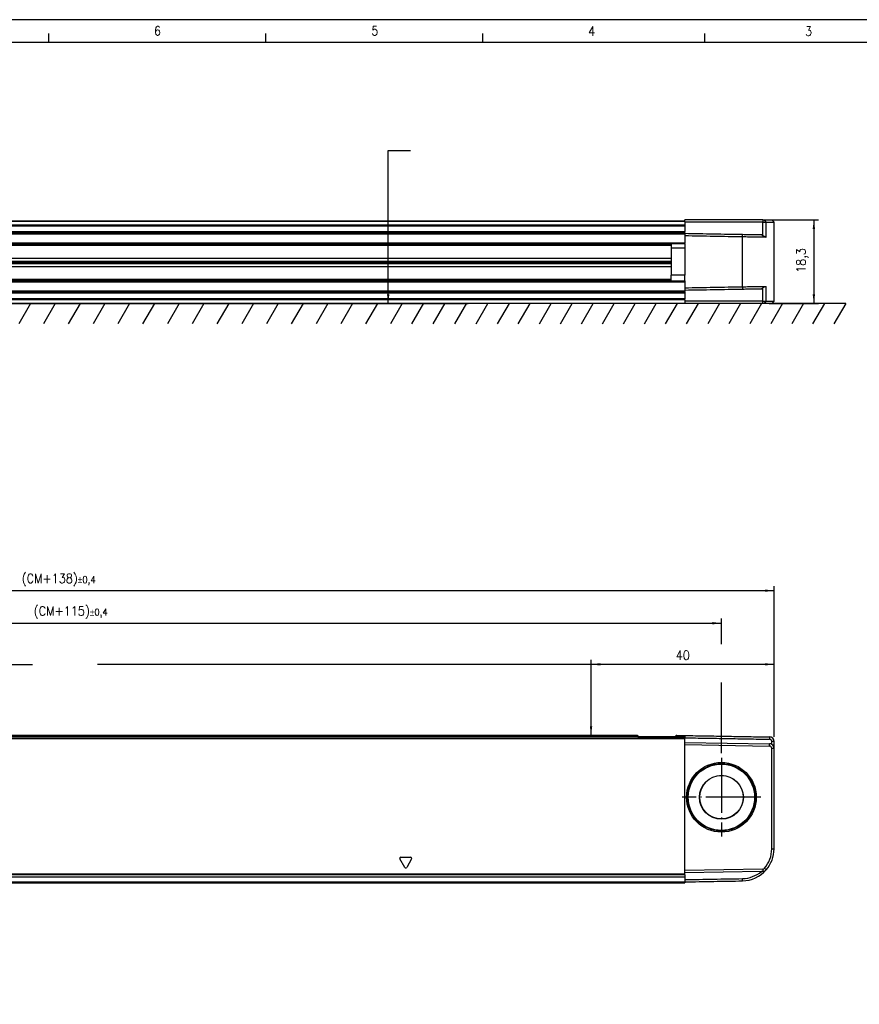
# Model space of a CAD drawing. Header units: millimetres. Extents: x -500 to 527, y -131 to 328.
# Tile 11 of 21: x -203 to -19, y 113 to 328. Entities that reach past the tile are written whole.
import ezdxf

# ---------------------------------------------------------------- set-up
doc = ezdxf.new("R2010")
doc.units = ezdxf.units.MM
doc.linetypes.add('DOT_CENTER', pattern=[14, 12, -1, 0, -1])
doc.layers.add('1', color=7, linetype='Continuous')
doc.styles.add('CONVERTER_12', font='txt.shx', dxfattribs={"width": 0.9})
doc.dimstyles.new('ME10_DIM_19', dxfattribs={"dimtxt": 2, "dimasz": 2, "dimexe": 1, "dimexo": 1, "dimgap": 1, "dimtad": 1, "dimdsep": 46, "dimtxsty": 'CONVERTER_12', "dimsah": 1, "dimcen": 0.09, "dimclrd": 2, "dimclre": 2, "dimclrt": 2, "dimadec": 0, "dimazin": 0, "dimtfac": 1, "dimtdec": 4, "dimtix": 1, "dimtmove": 0, "dimatfit": 3, "dimfxl": 1, "dimtolj": 1, "dimtzin": 0, "dimarcsym": 0})
doc.dimstyles.new('ME10_DIM_30', dxfattribs={"dimtxt": 2, "dimasz": 2, "dimexe": 1, "dimexo": 1, "dimgap": 1, "dimtad": 1, "dimdsep": 46, "dimtxsty": 'CONVERTER_12', "dimsah": 1, "dimcen": 0.09, "dimclrd": 2, "dimclre": 2, "dimclrt": 2, "dimadec": 0, "dimazin": 0, "dimtfac": 1, "dimtdec": 4, "dimtix": 1, "dimtmove": 0, "dimatfit": 3, "dimfxl": 1, "dimtolj": 1, "dimtzin": 0, "dimarcsym": 0})
doc.dimstyles.new('ME10_DIM_32', dxfattribs={"dimtxt": 2, "dimasz": 2, "dimexe": 1, "dimexo": 1, "dimgap": 1, "dimtad": 1, "dimdsep": 46, "dimtxsty": 'CONVERTER_12', "dimsah": 1, "dimcen": 0.09, "dimclrd": 2, "dimclre": 2, "dimclrt": 2, "dimadec": 0, "dimazin": 0, "dimtol": 1, "dimtp": 0.4, "dimtm": 0.4, "dimtfac": 0.75, "dimtdec": 0, "dimtix": 1, "dimtmove": 0, "dimatfit": 3, "dimfxl": 1, "dimtolj": 1, "dimtzin": 0, "dimarcsym": 0})
doc.dimstyles.new('ME10_DIM_33', dxfattribs={"dimtxt": 2, "dimasz": 2, "dimexe": 1, "dimexo": 1, "dimgap": 1, "dimtad": 1, "dimdsep": 46, "dimtxsty": 'CONVERTER_12', "dimsah": 1, "dimcen": 0.09, "dimclrd": 2, "dimclre": 2, "dimclrt": 2, "dimadec": 0, "dimazin": 0, "dimtol": 1, "dimtp": 0.4, "dimtm": 0.4, "dimtfac": 0.75, "dimtdec": 0, "dimtix": 1, "dimtmove": 0, "dimatfit": 3, "dimfxl": 1, "dimtolj": 1, "dimtzin": 0, "dimarcsym": 0})
doc.dimstyles.new('ME10_DIM_36', dxfattribs={"dimtxt": 2, "dimasz": 2, "dimexe": 1, "dimexo": 1, "dimgap": 1, "dimtad": 1, "dimdsep": 46, "dimtxsty": 'CONVERTER_12', "dimsah": 1, "dimcen": 0.09, "dimclrd": 2, "dimclre": 2, "dimclrt": 2, "dimadec": 0, "dimazin": 0, "dimtfac": 1, "dimtdec": 4, "dimtix": 1, "dimtmove": 0, "dimatfit": 3, "dimfxl": 1, "dimtolj": 1, "dimtzin": 0, "dimarcsym": 0})
doc.dimstyles.new('ME10_DIM_37', dxfattribs={"dimtxt": 2, "dimasz": 2, "dimexe": 1, "dimexo": 1, "dimgap": 1, "dimtad": 1, "dimdsep": 46, "dimtxsty": 'CONVERTER_12', "dimsah": 1, "dimcen": 0.09, "dimclrd": 2, "dimclre": 2, "dimclrt": 2, "dimadec": 0, "dimazin": 0, "dimtfac": 1, "dimtdec": 4, "dimtix": 1, "dimtmove": 0, "dimatfit": 3, "dimfxl": 1, "dimtolj": 1, "dimtzin": 0, "dimarcsym": 0})
doc.dimstyles.new('ME10_DIM_38', dxfattribs={"dimtxt": 2, "dimasz": 2, "dimexe": 1, "dimexo": 1, "dimgap": 1, "dimtad": 1, "dimdsep": 46, "dimtxsty": 'CONVERTER_12', "dimsah": 1, "dimcen": 0.09, "dimclrd": 2, "dimclre": 2, "dimclrt": 2, "dimadec": 0, "dimazin": 0, "dimtfac": 1, "dimtdec": 4, "dimtix": 1, "dimtmove": 0, "dimatfit": 3, "dimfxl": 1, "dimtolj": 1, "dimtzin": 0, "dimarcsym": 0})
doc.dimstyles.new('ME10_DIM_39', dxfattribs={"dimtxt": 2, "dimasz": 2, "dimexe": 1, "dimexo": 1, "dimgap": 1, "dimtad": 1, "dimdsep": 46, "dimtxsty": 'CONVERTER_12', "dimsah": 1, "dimcen": 0.09, "dimclrd": 2, "dimclre": 2, "dimclrt": 2, "dimadec": 0, "dimazin": 0, "dimtfac": 1, "dimtdec": 4, "dimtix": 1, "dimtmove": 0, "dimatfit": 3, "dimfxl": 1, "dimtolj": 1, "dimtzin": 0, "dimarcsym": 0})
doc.dimstyles.new('ME10_DIM_40', dxfattribs={"dimtxt": 2, "dimasz": 2, "dimexe": 1, "dimexo": 1, "dimgap": 1, "dimtad": 1, "dimdsep": 46, "dimtxsty": 'CONVERTER_12', "dimsah": 1, "dimcen": 0.09, "dimclrd": 2, "dimclre": 2, "dimclrt": 2, "dimadec": 0, "dimazin": 0, "dimtfac": 1, "dimtdec": 4, "dimtix": 1, "dimtmove": 0, "dimatfit": 3, "dimfxl": 1, "dimtolj": 1, "dimtzin": 0, "dimarcsym": 0})
doc.dimstyles.new('ME10_DIM_41', dxfattribs={"dimtxt": 2, "dimasz": 2, "dimexe": 1, "dimexo": 1, "dimgap": 1, "dimtad": 1, "dimdsep": 46, "dimtxsty": 'CONVERTER_12', "dimsah": 1, "dimcen": 0.09, "dimclrd": 2, "dimclre": 2, "dimclrt": 2, "dimadec": 0, "dimazin": 0, "dimtfac": 1, "dimtdec": 4, "dimtix": 1, "dimtmove": 0, "dimatfit": 3, "dimfxl": 1, "dimtolj": 1, "dimtzin": 0, "dimarcsym": 0})
doc.dimstyles.new('ME10_DIM_42', dxfattribs={"dimtxt": 2, "dimasz": 2, "dimexe": 1, "dimexo": 1, "dimgap": 1, "dimtad": 1, "dimdsep": 46, "dimtxsty": 'CONVERTER_12', "dimsah": 1, "dimcen": 0.09, "dimclrd": 2, "dimclre": 2, "dimclrt": 2, "dimadec": 0, "dimazin": 0, "dimtfac": 1, "dimtdec": 4, "dimtix": 1, "dimtmove": 0, "dimatfit": 3, "dimfxl": 1, "dimtolj": 1, "dimtzin": 0, "dimarcsym": 0})
doc.dimstyles.new('ME10_DIM_43', dxfattribs={"dimtxt": 2, "dimasz": 2, "dimexe": 1, "dimexo": 1, "dimgap": 1, "dimtad": 1, "dimdsep": 46, "dimtxsty": 'CONVERTER_12', "dimsah": 1, "dimcen": 0.09, "dimclrd": 2, "dimclre": 2, "dimclrt": 2, "dimadec": 0, "dimazin": 0, "dimtfac": 1, "dimtdec": 4, "dimtix": 1, "dimtmove": 0, "dimatfit": 3, "dimfxl": 1, "dimtolj": 1, "dimtzin": 0, "dimarcsym": 0})
doc.dimstyles.new('ME10_DIM_44', dxfattribs={"dimtxt": 2, "dimasz": 2, "dimexe": 1, "dimexo": 1, "dimgap": 1, "dimtad": 1, "dimdsep": 46, "dimtxsty": 'CONVERTER_12', "dimsah": 1, "dimcen": 0.09, "dimclrd": 2, "dimclre": 2, "dimclrt": 2, "dimadec": 0, "dimazin": 0, "dimtfac": 1, "dimtdec": 4, "dimtix": 1, "dimtmove": 0, "dimatfit": 3, "dimfxl": 1, "dimtolj": 1, "dimtzin": 0, "dimarcsym": 0})
doc.dimstyles.new('ME10_DIM_45', dxfattribs={"dimtxt": 2, "dimasz": 2, "dimexe": 1, "dimexo": 1, "dimgap": 1, "dimtad": 1, "dimdsep": 46, "dimtxsty": 'CONVERTER_12', "dimsah": 1, "dimcen": 0.09, "dimclrd": 2, "dimclre": 2, "dimclrt": 2, "dimadec": 0, "dimazin": 0, "dimtfac": 1, "dimtdec": 4, "dimtix": 1, "dimtmove": 0, "dimatfit": 3, "dimfxl": 1, "dimtolj": 1, "dimtzin": 0, "dimarcsym": 0})
doc.dimstyles.new('ME10_DIM_46', dxfattribs={"dimtxt": 2, "dimasz": 2, "dimexe": 1, "dimexo": 1, "dimgap": 1, "dimtad": 1, "dimdsep": 46, "dimtxsty": 'CONVERTER_12', "dimsah": 1, "dimcen": 0.09, "dimclrd": 2, "dimclre": 2, "dimclrt": 2, "dimadec": 0, "dimazin": 0, "dimtfac": 1, "dimtdec": 4, "dimtix": 1, "dimtmove": 0, "dimatfit": 3, "dimfxl": 1, "dimtolj": 1, "dimtzin": 0, "dimarcsym": 0})
doc.dimstyles.new('ME10_DIM_47', dxfattribs={"dimtxt": 2, "dimasz": 2, "dimexe": 1, "dimexo": 1, "dimgap": 1, "dimtad": 1, "dimdsep": 46, "dimtxsty": 'CONVERTER_12', "dimsah": 1, "dimcen": 0.09, "dimclrd": 2, "dimclre": 2, "dimclrt": 2, "dimadec": 0, "dimazin": 0, "dimtfac": 1, "dimtdec": 4, "dimtix": 1, "dimtmove": 0, "dimatfit": 3, "dimfxl": 1, "dimtolj": 1, "dimtzin": 0, "dimarcsym": 0})
doc.dimstyles.new('ME10_DIM_48', dxfattribs={"dimtxt": 2, "dimasz": 2, "dimexe": 1, "dimexo": 1, "dimgap": 1, "dimtad": 1, "dimdsep": 46, "dimtxsty": 'CONVERTER_12', "dimsah": 1, "dimcen": 0.09, "dimclrd": 2, "dimclre": 2, "dimclrt": 2, "dimadec": 0, "dimazin": 0, "dimtfac": 1, "dimtdec": 4, "dimtix": 1, "dimtmove": 0, "dimatfit": 3, "dimfxl": 1, "dimtolj": 1, "dimtzin": 0, "dimarcsym": 0})
doc.dimstyles.new('ME10_DIM_49', dxfattribs={"dimtxt": 2, "dimasz": 2, "dimexe": 1, "dimexo": 1, "dimgap": 1, "dimtad": 1, "dimdsep": 46, "dimtxsty": 'CONVERTER_12', "dimsah": 1, "dimcen": 0.09, "dimclrd": 2, "dimclre": 2, "dimclrt": 2, "dimadec": 0, "dimazin": 0, "dimtfac": 1, "dimtdec": 4, "dimtix": 1, "dimtmove": 0, "dimatfit": 3, "dimfxl": 1, "dimtolj": 1, "dimtzin": 0, "dimarcsym": 0})
doc.dimstyles.get("Standard").update_dxf_attribs({"dimtxt": 0.18, "dimasz": 0.18, "dimexe": 0.18, "dimexo": 0.0625, "dimgap": 0.09, "dimtad": 0, "dimtih": 1, "dimtoh": 1, "dimdec": 4, "dimzin": 0, "dimdsep": 46, "dimtxsty": 'Standard', "dimcen": 0.09, "dimadec": 0, "dimazin": 0, "dimtfac": 1, "dimtdec": 4, "dimtofl": 0, "dimtmove": 0, "dimatfit": 3, "dimfxl": 1, "dimtolj": 1, "dimtzin": 0, "dimarcsym": 0})
pattern_1 = [(45, (0, 0), (-0.0070710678, 0.0070710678), [])]

# ---------------------------------------------------------------- blocks, each defined once
blk = doc.blocks.new('REGLA_S-70__6', base_point=(-345.7, 265.75))
at = {"color": 7, "linetype": 'Continuous'}
for p, q in [((-40.15, 284.05), (-57.2, 284.05)), ((-57.2, 283.75), (-57.2, 284.05)), ((-40.15, 284.05), (-39.78, 284.05)), ((-39.78, 284.05), (-38.2, 284.05)), ((-38.2, 284.05), (-37.7, 283.55)), ((-57.2, 283.75), (-236.2, 283.75)), ((-57.2, 283.65), (-57.2, 283.75)), ((-57.2, 283.65), (-57.2, 283.55)), ((-40.14, 283.55), (-57.2, 283.55)), ((-57.2, 283.55), (-57.2, 282.93)), ((-57.2, 282.93), (-57.2, 282.75)), ((-57.2, 282.75), (-57.2, 281.49)), ((-40.14, 283.55), (-39.4, 283.55)), ((-39.4, 283.55), (-37.7, 283.55)), ((-37.7, 266.25), (-37.7, 283.55)), ((-236.2, 281.21), (-57.2, 281.21)), ((-57.2, 281.21), (-57.2, 281.49)), ((-57.2, 281.21), (-57.2, 281.1)), ((-57.2, 281.1), (-57.2, 281.01)), ((-57.2, 281.01), (-57.2, 280.6)), ((-57.2, 280.6), (-57.2, 278.98)), ((-40.46, 280.81), (-40.14, 280.59)), ((-57.2, 278.78), (-236.2, 278.78)), ((-60.2, 278.78), (-60.2, 277.83)), ((-57.2, 277.85), (-60.2, 277.83)), ((-60.2, 277.83), (-60.2, 271.97)), ((-57.2, 278.78), (-57.2, 278.98)), ((-57.2, 278.78), (-57.2, 277.85)), ((-236.2, 275.7), (-60.2, 275.7)), ((-236.2, 275.04), (-60.2, 275.04)), ((-60.2, 274.75), (-236.2, 274.75)), ((-60.2, 274.46), (-236.2, 274.46)), ((-60.2, 273.8), (-236.2, 273.8)), ((-60.2, 270.72), (-60.2, 271.97)), ((-57.2, 271.95), (-60.2, 271.97)), ((-57.2, 270.72), (-57.2, 271.95)), ((-236.2, 270.72), (-57.2, 270.72)), ((-57.2, 270.72), (-57.2, 270.52)), ((-57.2, 270.52), (-57.2, 269.2)), ((-57.2, 269.2), (-57.2, 268.7)), ((-40.46, 268.99), (-40.14, 269.21)), ((-57.2, 268.29), (-236.2, 268.29)), ((-57.2, 268.7), (-57.2, 268.49)), ((-57.2, 268.29), (-57.2, 268.49)), ((-57.2, 268.29), (-57.2, 268.01)), ((-57.2, 268.01), (-57.2, 266.75)), ((-57.2, 265.75), (-236.2, 265.75)), ((-57.2, 266.57), (-57.2, 266.75)), ((-57.2, 266.57), (-57.2, 266.25)), ((-40.14, 266.25), (-57.2, 266.25)), ((-57.2, 266.25), (-57.2, 265.85)), ((-57.2, 265.85), (-57.2, 265.8)), ((-57.2, 265.8), (-57.2, 265.75)), ((-57.2, 265.8), (-57.15, 265.8)), ((-57.15, 265.8), (-57.15, 265.75)), ((-40.15, 265.75), (-57.15, 265.75)), ((-39.78, 265.75), (-40.15, 265.75)), ((-40.14, 266.25), (-39.4, 266.25)), ((-38.2, 265.75), (-39.78, 265.75)), ((-39.4, 266.25), (-37.7, 266.25)), ((-38.2, 265.75), (-37.7, 266.25))]:
    blk.add_line(p, q, dxfattribs=at)
at = {"color": 3, "linetype": 'Continuous'}
for p, q in [((-40.15, 284.05), (-40.14, 283.55)), ((-39.4, 283.55), (-39.78, 284.05)), ((-57.2, 283.65), (-236.2, 283.65)), ((-236.2, 282.93), (-57.2, 282.93)), ((-236.2, 282.75), (-57.2, 282.75)), ((-40.14, 280.59), (-40.14, 283.55)), ((-39.4, 280.29), (-39.4, 283.55)), ((-236.2, 281.49), (-57.2, 281.49)), ((-236.2, 281.01), (-57.2, 281.01)), ((-44.58, 280.38), (-44.58, 280.88)), ((-44.58, 269.42), (-44.58, 280.38)), ((-57.2, 278.98), (-236.2, 278.98)), ((-236.2, 278.64), (-60.2, 278.64)), ((-60.2, 278.44), (-236.2, 278.44)), ((-57.2, 277.85), (-57.2, 271.95)), ((-236.2, 271.06), (-60.2, 271.06)), ((-60.2, 270.86), (-236.2, 270.86)), ((-236.2, 270.52), (-57.2, 270.52)), ((-44.58, 269.42), (-44.58, 268.92)), ((-40.14, 266.25), (-40.14, 269.21)), ((-39.4, 266.25), (-39.4, 269.51)), ((-57.2, 268.49), (-236.2, 268.49)), ((-57.2, 268.01), (-236.2, 268.01)), ((-57.2, 266.75), (-236.2, 266.75)), ((-57.2, 266.57), (-236.2, 266.57)), ((-236.2, 265.85), (-57.2, 265.85)), ((-40.15, 265.75), (-40.14, 266.25)), ((-39.78, 265.75), (-39.4, 266.25))]:
    blk.add_line(p, q, dxfattribs=at)
at = {"color": 7, "linetype": 'Continuous'}
for points, knots in [([(-57.2, 281.1), (-56.15, 281.08), (-54.05, 281.05), (-50.89, 280.99), (-47.74, 280.93), (-45.63, 280.9), (-44.58, 280.88)], [0, 0, 0, 0, 3.15166, 6.30332, 9.463578, 12.623077, 12.623077, 12.623077, 12.623077]), ([(-57.2, 280.6), (-56.15, 280.58), (-54.05, 280.55), (-50.89, 280.49), (-47.74, 280.43), (-45.63, 280.4), (-44.58, 280.38)], [0, 0, 0, 0, 3.15166, 6.30332, 9.463704, 12.624084, 12.624084, 12.624084, 12.624084]), ([(-44.58, 280.88), (-44.13, 280.87), (-43.25, 280.86), (-42.11, 280.84), (-41.19, 280.82), (-40.7, 280.81), (-40.46, 280.81)], [0, 0, 0, 0, 1.348748, 2.635871, 3.411692, 4.119118, 4.119118, 4.119118, 4.119118]), ([(-44.58, 280.38), (-44.09, 280.37), (-43.15, 280.36), (-41.8, 280.33), (-40.58, 280.31), (-39.83, 280.3), (-39.48, 280.29)], [0, 0, 0, 0, 1.45285, 2.839722, 4.057135, 5.101104, 5.101104, 5.101104, 5.101104]), ([(-39.48, 280.29), (-39.51, 280.3), (-39.61, 280.32), (-39.77, 280.38), (-39.95, 280.47), (-40.08, 280.55), (-40.14, 280.59)], [0, 0, 0, 0, 0.1150381, 0.2920382, 0.5022486, 0.7344718, 0.7344718, 0.7344718, 0.7344718]), ([(-39.48, 280.29), (-39.47, 280.29), (-39.44, 280.29), (-39.42, 280.29), (-39.4, 280.29)], [0, 0, 0, 0, 0.03722372, 0.0741211, 0.0741211, 0.0741211, 0.0741211]), ([(-57.2, 269.2), (-56.15, 269.22), (-54.05, 269.25), (-50.89, 269.31), (-47.74, 269.37), (-45.63, 269.4), (-44.58, 269.42)], [0, 0, 0, 0, 3.15166, 6.30332, 9.463704, 12.624084, 12.624084, 12.624084, 12.624084]), ([(-44.58, 269.42), (-44.09, 269.43), (-43.15, 269.44), (-41.8, 269.47), (-40.59, 269.49), (-39.85, 269.5), (-39.51, 269.5)], [0, 0, 0, 0, 1.45285, 2.839722, 4.039972, 5.072502, 5.072502, 5.072502, 5.072502]), ([(-44.58, 268.92), (-44.13, 268.93), (-43.25, 268.94), (-42.11, 268.96), (-41.19, 268.98), (-40.7, 268.99), (-40.46, 268.99)], [0, 0, 0, 0, 1.348748, 2.635871, 3.411692, 4.119118, 4.119118, 4.119118, 4.119118]), ([(-40.14, 269.21), (-40.08, 269.25), (-39.95, 269.33), (-39.79, 269.41), (-39.64, 269.47), (-39.55, 269.49), (-39.51, 269.5)], [0, 0, 0, 0, 0.2322232, 0.4424336, 0.558807, 0.704446, 0.704446, 0.704446, 0.704446]), ([(-39.51, 269.5), (-39.5, 269.5), (-39.48, 269.5), (-39.45, 269.51), (-39.43, 269.51), (-39.41, 269.51), (-39.4, 269.51)], [0, 0, 0, 0, 0.0284586, 0.0568573, 0.0809155, 0.103273, 0.103273, 0.103273, 0.103273]), ([(-57.2, 268.7), (-56.15, 268.72), (-54.05, 268.75), (-50.89, 268.81), (-47.74, 268.87), (-45.63, 268.9), (-44.58, 268.92)], [0, 0, 0, 0, 3.151661, 6.30332, 9.463578, 12.623077, 12.623077, 12.623077, 12.623077])]:
    blk.add_open_spline(points, degree=3, knots=knots, dxfattribs=at)
blk = doc.blocks.new('REGLA_S2-170-T__8', base_point=(-345.7, 265.75))
blk.add_blockref('REGLA_S-70__6', (-345.7, 265.75))
blk = doc.blocks.new('*D60')
at = {"layer": '1', "color": 2, "linetype": 'Continuous'}
for p, q in [((-39.15, 284.05), (-28, 284.05)), ((-29, 284.05), (-29, 265.75)), ((-38.78, 265.75), (-28, 265.75))]:
    blk.add_line(p, q, dxfattribs=at)
at = {"layer": '1', "color": 2}
for points in [[(-28.74, 282.05), (-29.26, 282.05), (-29, 284.05)], [(-29.26, 267.75), (-28.74, 267.75), (-29, 265.75)]]:
    blk.add_solid(points, dxfattribs=at)
at = {"layer": '1', "color": 2, "insert": (-30.2, 272.45), "char_height": 2, "attachment_point": 7, "rotation": 90, "line_spacing_factor": 0.60024, "style": 'CONVERTER_12'}
blk.add_mtext('18,3', dxfattribs=at)
blk = doc.blocks.new('REGLA_S-70__16', base_point=(-345.7, 139.15))
at = {"color": 7, "linetype": 'Continuous'}
for p, q in [((-326.2, 170.85), (-57.2, 170.85)), ((-67.66, 171.35), (-315.74, 171.35)), ((-67.37, 171.15), (-67.37, 170.86)), ((-67.37, 171.15), (-66.3, 171.15)), ((-66.3, 171.15), (-60.3, 171.15)), ((-60.3, 171.15), (-59.23, 171.15)), ((-59.23, 171.15), (-59.23, 170.86)), ((-58.94, 171.35), (-58.2, 171.35)), ((-58.2, 171.35), (-57.2, 171.35)), ((-57.2, 171.35), (-57.2, 171.15)), ((-57.2, 171.15), (-57.2, 170.85)), ((-57.2, 170.85), (-57.2, 170.66)), ((-57.2, 169.85), (-57.2, 170.66)), ((-40.28, 171.05), (-38.68, 171.03)), ((-37.7, 168.53), (-37.7, 170.03)), ((-57.2, 169.85), (-38.68, 169.53)), ((-57.2, 169.35), (-57.2, 169.85)), ((-57.2, 141.85), (-57.2, 169.35)), ((-57.2, 169.35), (-38.69, 169.03)), ((-38.2, 146.57), (-38.2, 168.53)), ((-37.7, 146.57), (-37.7, 168.53)), ((-40.15, 142.15), (-57.2, 141.85)), ((-326.2, 140.43), (-57.2, 140.43)), ((-57.2, 141.35), (-57.2, 141.85)), ((-40.46, 141.64), (-57.2, 141.35)), ((-57.2, 141.05), (-57.2, 141.35)), ((-57.2, 140.88), (-57.2, 141.05)), ((-57.2, 140.88), (-57.2, 140.46)), ((-57.2, 140.46), (-57.2, 140.43)), ((-57.2, 140.43), (-57.2, 139.85)), ((-40.14, 141.65), (-40.46, 141.64)), ((-326.2, 139.15), (-57.2, 139.15)), ((-57.2, 139.85), (-57.2, 139.35)), ((-57.2, 139.35), (-57.2, 139.15))]:
    blk.add_line(p, q, dxfattribs=at)
at = {"color": 3, "linetype": 'Continuous'}
for p, q in [((-326.2, 170.66), (-57.2, 170.66)), ((-67.37, 171.15), (-316.03, 171.15)), ((-66.3, 170.86), (-66.3, 171.15)), ((-60.3, 170.86), (-60.3, 171.15)), ((-59.23, 171.15), (-57.2, 171.15)), ((-38.68, 171.03), (-38.69, 170.83)), ((-38.69, 170.83), (-38.69, 170.53)), ((-37.7, 170.03), (-38.2, 170.03)), ((-38.69, 169.03), (-38.68, 169.53)), ((-37.7, 168.53), (-38.2, 168.53)), ((-38.2, 146.57), (-37.7, 146.57)), ((-118.42, 142.53), (-119.48, 144.37)), ((-119.27, 144.75), (-117.13, 144.75)), ((-116.92, 144.37), (-117.98, 142.53)), ((-40.15, 142.15), (-40.14, 141.65)), ((-39.4, 141.99), (-39.78, 142.32)), ((-57.2, 141.05), (-326.2, 141.05)), ((-57.2, 140.88), (-326.2, 140.88)), ((-326.2, 140.46), (-57.2, 140.46)), ((-44.58, 139.57), (-44.58, 140.07)), ((-326.2, 139.35), (-57.2, 139.35))]:
    blk.add_line(p, q, dxfattribs=at)
at = {"color": 7, "linetype": 'Continuous'}
for radius in [7.61, 7.35, 7.25, 4.8, 4.75]:
    blk.add_circle((-49.2, 157.85), radius, dxfattribs=at)
for centre, radius, start, end in [((-38.7, 170.03), 0.5, 359.9944, 88.5026), ((-38.7, 170.03), 1, 359.9948, 89.0052), ((-38.7, 168.53), 0.5, 360, 89), ((-38.7, 168.53), 1, 59.995, 89), ((-38.7, 168.53), 1, 0, 59.995), ((-44.7, 146.57), 6.5, 319.1858, 360), ((-44.7, 146.57), 7, 319.1858, 360), ((-40.16, 142.65), 0.5, 271, 319.1858), ((-44.7, 146.57), 7, 271, 319.1858), ((-44.7, 146.57), 6.5, 271.0675, 310.7109), ((-40.16, 142.65), 1, 271, 319.1858)]:
    blk.add_arc(centre, radius, start, end, dxfattribs=at)
at = {"color": 3, "linetype": 'Continuous'}
for centre, start, end in [((-119.27, 144.5), 90, 210), ((-117.13, 144.5), 330, 90), ((-118.2, 142.65), 210, 330)]:
    blk.add_arc(centre, 0.25, start, end, dxfattribs=at)
at = {"color": 7, "linetype": 'Continuous'}
for points, knots in [([(-67.37, 171.15), (-67.38, 171.18), (-67.4, 171.25), (-67.48, 171.3), (-67.57, 171.34), (-67.63, 171.35), (-67.66, 171.35)], [0, 0, 0, 0, 0.0950945, 0.2040772, 0.2937684, 0.3846964, 0.3846964, 0.3846964, 0.3846964]), ([(-58.94, 171.35), (-58.97, 171.35), (-59.03, 171.34), (-59.12, 171.3), (-59.2, 171.25), (-59.22, 171.18), (-59.23, 171.15)], [0, 0, 0, 0, 0.0909075, 0.1805795, 0.289584, 0.3846956, 0.3846956, 0.3846956, 0.3846956]), ([(-57.2, 171.35), (-55.66, 171.32), (-52.57, 171.27), (-48.21, 171.19), (-44.12, 171.12), (-41.56, 171.08), (-40.28, 171.05)], [0, 0, 0, 0, 4.625706, 9.251412, 13.085721, 16.920029, 16.920029, 16.920029, 16.920029]), ([(-57.2, 170.85), (-55.66, 170.82), (-52.57, 170.77), (-47.95, 170.69), (-43.32, 170.61), (-40.23, 170.55), (-38.69, 170.53)], [0, 0, 0, 0, 4.625706, 9.251412, 13.88531, 18.516016, 18.516016, 18.516016, 18.516016]), ([(-38.2, 169.39), (-38.2, 169.5), (-38.2, 169.71), (-38.2, 169.92), (-38.2, 170.03)], [0, 0, 0, 0, 0.3170095, 0.6340198, 0.6340198, 0.6340198, 0.6340198]), ([(-57.2, 139.85), (-56.15, 139.87), (-54.05, 139.91), (-50.89, 139.96), (-47.74, 140.02), (-45.63, 140.05), (-44.58, 140.07)], [0, 0, 0, 0, 3.15166, 6.30332, 9.463578, 12.623078, 12.623078, 12.623078, 12.623078]), ([(-57.2, 139.35), (-56.15, 139.37), (-54.05, 139.41), (-50.89, 139.46), (-47.74, 139.52), (-45.63, 139.55), (-44.58, 139.57)], [0, 0, 0, 0, 3.15166, 6.30332, 9.463705, 12.62409, 12.62409, 12.62409, 12.62409])]:
    blk.add_open_spline(points, degree=3, knots=knots, dxfattribs=at)
at = {"layer": '1', "color": 2, "linetype": 'DOT_CENTER'}
for p, q in [((-49.2, 166.46), (-49.2, 149.24)), ((-40.59, 157.85), (-57.81, 157.85))]:
    blk.add_line(p, q, dxfattribs=at)
blk = doc.blocks.new('REGLA_S2-170-T__17', base_point=(-345.7, 117.05))
blk.add_blockref('REGLA_S-70__16', (-345.7, 139.15))
blk = doc.blocks.new('*D69')
at = {"layer": '1', "color": 2, "linetype": 'Continuous'}
for p, q in [((-77.7, 172.35), (-77.7, 187.9)), ((-37.7, 171.03), (-37.7, 187.9)), ((-37.7, 186.9), (-77.7, 186.9))]:
    blk.add_line(p, q, dxfattribs=at)
at = {"layer": '1', "color": 2}
for points in [[(-75.7, 187.16), (-75.7, 186.64), (-77.7, 186.9)], [(-39.7, 186.64), (-39.7, 187.16), (-37.7, 186.9)]]:
    blk.add_solid(points, dxfattribs=at)
at = {"layer": '1', "color": 2, "insert": (-59.2, 187.9), "char_height": 2, "attachment_point": 7, "rotation": 0.0001, "line_spacing_factor": 0.60024, "style": 'CONVERTER_12'}
blk.add_mtext('40', dxfattribs=at)
blk = doc.blocks.new('*D71')
at = {"layer": '1', "color": 2, "linetype": 'Continuous'}
for p, q in [((-334.2, 167.46), (-334.2, 196.89)), ((-334.2, 195.89), (-49.2, 195.89)), ((-49.2, 191.34), (-49.2, 196.89)), ((-49.2, 167.46), (-49.2, 182.94))]:
    blk.add_line(p, q, dxfattribs=at)
at = {"layer": '1', "color": 2}
for points in [[(-332.2, 196.15), (-332.2, 195.62), (-334.2, 195.89)], [(-51.2, 195.62), (-51.2, 196.15), (-49.2, 195.89)]]:
    blk.add_solid(points, dxfattribs=at)
at = {"layer": '1', "color": 2, "insert": (-199.51, 196.89), "char_height": 2, "attachment_point": 7, "rotation": 0.0001, "line_spacing_factor": 0.60024, "style": 'CONVERTER_12'}
blk.add_mtext('\\C2;(CM+115)\\C2;\\H1.5;{\\Fgdt;`}0,4', dxfattribs=at)
blk = doc.blocks.new('*D72')
at = {"layer": '1', "color": 2, "linetype": 'Continuous'}
for p, q in [((-345.7, 171.03), (-345.7, 204)), ((-345.7, 203), (-37.7, 203)), ((-37.7, 171.03), (-37.7, 204))]:
    blk.add_line(p, q, dxfattribs=at)
at = {"layer": '1', "color": 2}
for points in [[(-343.7, 203.26), (-343.7, 202.74), (-345.7, 203)], [(-39.7, 202.74), (-39.7, 203.26), (-37.7, 203)]]:
    blk.add_solid(points, dxfattribs=at)
at = {"layer": '1', "color": 2, "insert": (-202.15, 204), "char_height": 2, "attachment_point": 7, "rotation": 0.0001, "line_spacing_factor": 0.60024, "style": 'CONVERTER_12'}
blk.add_mtext('\\C2;(CM+138)\\C2;\\H1.5;{\\Fgdt;`}0,4', dxfattribs=at)
blk = doc.blocks.new('*D75')
at = {"layer": '1', "color": 2, "linetype": 'Continuous'}
for p, q in [((-244.2, 51.9), (-244.2, 38.41)), ((-194.2, 51.9), (-194.2, 38.41)), ((-244.2, 39.41), (-194.2, 39.41))]:
    blk.add_line(p, q, dxfattribs=at)
at = {"layer": '1', "color": 2}
for points in [[(-242.2, 39.67), (-242.2, 39.14), (-244.2, 39.41)], [(-196.2, 39.14), (-196.2, 39.67), (-194.2, 39.41)]]:
    blk.add_solid(points, dxfattribs=at)
at = {"layer": '1', "color": 2, "insert": (-220.7, 40.41), "char_height": 2, "attachment_point": 7, "rotation": 0.0001, "line_spacing_factor": 0.60024, "style": 'CONVERTER_12'}
blk.add_mtext('50', dxfattribs=at)
blk = doc.blocks.new('*D76')
at = {"layer": '1', "color": 2, "linetype": 'Continuous'}
for p, q in [((-324.2, 20.2), (-324.2, 11.13)), ((-304.2, 20.2), (-304.2, 11.13)), ((-324.2, 12.13), (-304.2, 12.13))]:
    blk.add_line(p, q, dxfattribs=at)
at = {"layer": '1', "color": 2}
for points in [[(-322.2, 12.39), (-322.2, 11.87), (-324.2, 12.13)], [(-306.2, 11.87), (-306.2, 12.39), (-304.2, 12.13)]]:
    blk.add_solid(points, dxfattribs=at)
at = {"layer": '1', "color": 2, "insert": (-315.7, 13.13), "char_height": 2, "attachment_point": 7, "rotation": 0.0001, "line_spacing_factor": 0.60024, "style": 'CONVERTER_12'}
blk.add_mtext('20', dxfattribs=at)
blk = doc.blocks.new('*D77')
at = {"layer": '1', "color": 2, "linetype": 'Continuous'}
for p, q in [((-304.2, 20.2), (-304.2, 11.13)), ((-284.2, 20.2), (-284.2, 11.13)), ((-304.2, 12.13), (-284.2, 12.13))]:
    blk.add_line(p, q, dxfattribs=at)
at = {"layer": '1', "color": 2}
for points in [[(-302.2, 12.39), (-302.2, 11.87), (-304.2, 12.13)], [(-286.2, 11.87), (-286.2, 12.39), (-284.2, 12.13)]]:
    blk.add_solid(points, dxfattribs=at)
at = {"layer": '1', "color": 2, "insert": (-295.7, 13.13), "char_height": 2, "attachment_point": 7, "rotation": 0.0001, "line_spacing_factor": 0.60024, "style": 'CONVERTER_12'}
blk.add_mtext('20', dxfattribs=at)
blk = doc.blocks.new('*D78')
at = {"layer": '1', "color": 2, "linetype": 'Continuous'}
for p, q in [((-284.2, 20.2), (-284.2, 11.13)), ((-264.2, 20.2), (-264.2, 11.13)), ((-284.2, 12.13), (-264.2, 12.13))]:
    blk.add_line(p, q, dxfattribs=at)
at = {"layer": '1', "color": 2}
for points in [[(-282.2, 12.39), (-282.2, 11.87), (-284.2, 12.13)], [(-266.2, 11.87), (-266.2, 12.39), (-264.2, 12.13)]]:
    blk.add_solid(points, dxfattribs=at)
at = {"layer": '1', "color": 2, "insert": (-275.7, 13.13), "char_height": 2, "attachment_point": 7, "rotation": 0.0001, "line_spacing_factor": 0.60024, "style": 'CONVERTER_12'}
blk.add_mtext('20', dxfattribs=at)
blk = doc.blocks.new('*D79')
at = {"layer": '1', "color": 2, "linetype": 'Continuous'}
for p, q in [((-264.2, 20.2), (-264.2, 11.13)), ((-244.2, 20.2), (-244.2, 11.13)), ((-264.2, 12.13), (-244.2, 12.13))]:
    blk.add_line(p, q, dxfattribs=at)
at = {"layer": '1', "color": 2}
for points in [[(-262.2, 12.39), (-262.2, 11.87), (-264.2, 12.13)], [(-246.2, 11.87), (-246.2, 12.39), (-244.2, 12.13)]]:
    blk.add_solid(points, dxfattribs=at)
at = {"layer": '1', "color": 2, "insert": (-255.7, 13.13), "char_height": 2, "attachment_point": 7, "rotation": 0.0001, "line_spacing_factor": 0.60024, "style": 'CONVERTER_12'}
blk.add_mtext('20', dxfattribs=at)
blk = doc.blocks.new('*D80')
at = {"layer": '1', "color": 2, "linetype": 'Continuous'}
for p, q in [((-244.2, 20.2), (-244.2, 11.13)), ((-224.2, 20.2), (-224.2, 11.13)), ((-244.2, 12.13), (-224.2, 12.13))]:
    blk.add_line(p, q, dxfattribs=at)
at = {"layer": '1', "color": 2}
for points in [[(-242.2, 12.39), (-242.2, 11.87), (-244.2, 12.13)], [(-226.2, 11.87), (-226.2, 12.39), (-224.2, 12.13)]]:
    blk.add_solid(points, dxfattribs=at)
at = {"layer": '1', "color": 2, "insert": (-235.7, 13.13), "char_height": 2, "attachment_point": 7, "rotation": 0.0001, "line_spacing_factor": 0.60024, "style": 'CONVERTER_12'}
blk.add_mtext('20', dxfattribs=at)
blk = doc.blocks.new('*D81')
at = {"layer": '1', "color": 2, "linetype": 'Continuous'}
for p, q in [((-324.2, 20.2), (-324.2, -4.3)), ((-314.18, 3.95), (-314.18, -4.3)), ((-324.2, -3.3), (-314.18, -3.3))]:
    blk.add_line(p, q, dxfattribs=at)
at = {"layer": '1', "color": 2}
for points in [[(-322.2, -3.04), (-322.2, -3.56), (-324.2, -3.3)], [(-316.18, -3.56), (-316.18, -3.04), (-314.18, -3.3)]]:
    blk.add_solid(points, dxfattribs=at)
at = {"layer": '1', "color": 2, "insert": (-322.54, -2.1), "char_height": 2, "attachment_point": 7, "rotation": 0.0001, "line_spacing_factor": 0.60024, "style": 'CONVERTER_12'}
blk.add_mtext('10,02', dxfattribs=at)
blk = doc.blocks.new('*D82')
at = {"layer": '1', "color": 2, "linetype": 'Continuous'}
for p, q in [((-304.2, 20.2), (-304.2, -4.3)), ((-294.16, 3.95), (-294.16, -4.3)), ((-304.2, -3.3), (-294.16, -3.3))]:
    blk.add_line(p, q, dxfattribs=at)
at = {"layer": '1', "color": 2}
for points in [[(-302.2, -3.04), (-302.2, -3.56), (-304.2, -3.3)], [(-296.16, -3.56), (-296.16, -3.04), (-294.16, -3.3)]]:
    blk.add_solid(points, dxfattribs=at)
at = {"layer": '1', "color": 2, "insert": (-302.53, -2.1), "char_height": 2, "attachment_point": 7, "rotation": 0.0001, "line_spacing_factor": 0.60024, "style": 'CONVERTER_12'}
blk.add_mtext('10,04', dxfattribs=at)
blk = doc.blocks.new('*D83')
at = {"layer": '1', "color": 2, "linetype": 'Continuous'}
for p, q in [((-284.2, 20.2), (-284.2, -4.3)), ((-274.14, 3.95), (-274.14, -4.3)), ((-284.2, -3.3), (-274.14, -3.3))]:
    blk.add_line(p, q, dxfattribs=at)
at = {"layer": '1', "color": 2}
for points in [[(-282.2, -3.04), (-282.2, -3.56), (-284.2, -3.3)], [(-276.14, -3.56), (-276.14, -3.04), (-274.14, -3.3)]]:
    blk.add_solid(points, dxfattribs=at)
at = {"layer": '1', "color": 2, "insert": (-282.52, -2.1), "char_height": 2, "attachment_point": 7, "rotation": 0.0001, "line_spacing_factor": 0.60024, "style": 'CONVERTER_12'}
blk.add_mtext('10,06', dxfattribs=at)
blk = doc.blocks.new('*D84')
at = {"layer": '1', "color": 2, "linetype": 'Continuous'}
for p, q in [((-264.2, 20.2), (-264.2, -4.3)), ((-254.12, 3.95), (-254.12, -4.3)), ((-264.2, -3.3), (-254.12, -3.3))]:
    blk.add_line(p, q, dxfattribs=at)
at = {"layer": '1', "color": 2}
for points in [[(-262.2, -3.04), (-262.2, -3.56), (-264.2, -3.3)], [(-256.12, -3.56), (-256.12, -3.04), (-254.12, -3.3)]]:
    blk.add_solid(points, dxfattribs=at)
at = {"layer": '1', "color": 2, "insert": (-262.51, -2.1), "char_height": 2, "attachment_point": 7, "rotation": 0.0001, "line_spacing_factor": 0.60024, "style": 'CONVERTER_12'}
blk.add_mtext('10,08', dxfattribs=at)
blk = doc.blocks.new('*D85')
at = {"layer": '1', "color": 2, "linetype": 'Continuous'}
for p, q in [((-244.2, 20.2), (-244.2, -4.3)), ((-234.1, 3.95), (-234.1, -4.3)), ((-244.2, -3.3), (-234.1, -3.3))]:
    blk.add_line(p, q, dxfattribs=at)
at = {"layer": '1', "color": 2}
for points in [[(-242.2, -3.04), (-242.2, -3.56), (-244.2, -3.3)], [(-236.1, -3.56), (-236.1, -3.04), (-234.1, -3.3)]]:
    blk.add_solid(points, dxfattribs=at)
at = {"layer": '1', "color": 2, "insert": (-241.3, -2.1), "char_height": 2, "attachment_point": 7, "rotation": 0.0001, "line_spacing_factor": 0.60024, "style": 'CONVERTER_12'}
blk.add_mtext('10,1', dxfattribs=at)
blk = doc.blocks.new('*D86')
at = {"layer": '1', "color": 2, "linetype": 'Continuous'}
for p, q in [((-294.2, 51.9), (-294.2, 38.41)), ((-244.2, 51.9), (-244.2, 38.41)), ((-294.2, 39.41), (-244.2, 39.41))]:
    blk.add_line(p, q, dxfattribs=at)
at = {"layer": '1', "color": 2}
for points in [[(-292.2, 39.67), (-292.2, 39.14), (-294.2, 39.41)], [(-246.2, 39.14), (-246.2, 39.67), (-244.2, 39.41)]]:
    blk.add_solid(points, dxfattribs=at)
at = {"layer": '1', "color": 2, "insert": (-270.7, 40.41), "char_height": 2, "attachment_point": 7, "rotation": 0.0001, "line_spacing_factor": 0.60024, "style": 'CONVERTER_12'}
blk.add_mtext('50', dxfattribs=at)
blk = doc.blocks.new('*D87')
at = {"layer": '1', "color": 2, "linetype": 'Continuous'}
for p, q in [((-329.2, 116.05), (-329.2, 38.41)), ((-294.2, 51.9), (-294.2, 38.41)), ((-329.2, 39.41), (-294.2, 39.41))]:
    blk.add_line(p, q, dxfattribs=at)
at = {"layer": '1', "color": 2}
for points in [[(-327.2, 39.67), (-327.2, 39.14), (-329.2, 39.41)], [(-296.2, 39.14), (-296.2, 39.67), (-294.2, 39.41)]]:
    blk.add_solid(points, dxfattribs=at)
at = {"layer": '1', "color": 2, "insert": (-313.2, 40.41), "char_height": 2, "attachment_point": 7, "rotation": 0.0001, "line_spacing_factor": 0.60024, "style": 'CONVERTER_12'}
blk.add_mtext('35', dxfattribs=at)
blk = doc.blocks.new('*D88')
at = {"layer": '1', "color": 2, "linetype": 'Continuous'}
for p, q in [((-329.2, 116.05), (-329.2, 11.13)), ((-324.2, 20.2), (-324.2, 11.13)), ((-333.2, 12.13), (-329.2, 12.13)), ((-329.2, 12.13), (-324.2, 12.13)), ((-324.2, 12.13), (-320.2, 12.13))]:
    blk.add_line(p, q, dxfattribs=at)
at = {"layer": '1', "color": 2}
for points in [[(-331.2, 11.87), (-331.2, 12.39), (-329.2, 12.13)], [(-322.2, 12.39), (-322.2, 11.87), (-324.2, 12.13)]]:
    blk.add_solid(points, dxfattribs=at)
at = {"layer": '1', "color": 2, "insert": (-327.3, 13.13), "char_height": 2, "attachment_point": 7, "rotation": 0.0001, "line_spacing_factor": 0.60024, "style": 'CONVERTER_12'}
blk.add_mtext('5', dxfattribs=at)
blk = doc.blocks.new('_A2', base_point=(89.41, -87.22))
at = {"layer": '1', "color": 2, "linetype": 'Continuous'}
for p, q in [((94.41, 327.78), (-499.59, 327.78)), ((-196.19, 322.78), (-196.19, 324.78)), ((-148.77, 322.78), (-148.77, 324.78)), ((-101.35, 322.78), (-101.35, 324.78)), ((-52.84, 322.78), (-52.84, 324.78))]:
    blk.add_line(p, q, dxfattribs=at)
at = {"layer": '1', "color": 7, "linetype": 'Continuous'}
blk.add_line((89.41, 322.78), (-479.59, 322.78), dxfattribs=at)
at = {"layer": '1', "color": 2, "char_height": 2, "attachment_point": 4, "line_spacing_factor": 1.20048, "style": 'CONVERTER_12'}
for s, insert in [('6', (-173.23, 325.35)), ('5', (-125.73, 325.35)), ('4', (-78.31, 325.27)), ('3', (-30.93, 325.27))]:
    blk.add_mtext(s, dxfattribs=dict(at, insert=insert))
blk = doc.blocks.new('Bottom2', base_point=(-241.7, 274.9))
at = {"layer": '1', "color": 2, "linetype": 'Continuous'}
for p, q in [((-361.906, 265.75), (-104.545, 265.75)), ((-200.225, 265.75), (-202.794, 261.3)), ((-194.809, 265.75), (-197.378, 261.3)), ((-189.394, 265.75), (-191.963, 261.3)), ((-183.978, 265.75), (-186.547, 261.3)), ((-178.562, 265.75), (-181.132, 261.3)), ((-173.147, 265.75), (-175.716, 261.3)), ((-167.731, 265.75), (-170.301, 261.3)), ((-162.316, 265.75), (-164.885, 261.3)), ((-156.9, 265.75), (-159.469, 261.3)), ((-151.485, 265.75), (-154.054, 261.3)), ((-146.069, 265.75), (-148.638, 261.3)), ((-140.654, 265.75), (-143.223, 261.3)), ((-135.238, 265.75), (-137.807, 261.3)), ((-129.823, 265.75), (-132.392, 261.3)), ((-124.407, 265.75), (-126.976, 261.3)), ((-118.991, 265.75), (-121.561, 261.3)), ((-116.871, 261.3), (-114.244, 265.85)), ((-112.181, 261.3), (-109.554, 265.85)), ((-107.491, 261.3), (-104.864, 265.85)), ((-102.801, 261.3), (-100.231, 265.75)), ((-95.631, 265.75), (-98.201, 261.3)), ((-93.601, 261.3), (-91.031, 265.75)), ((-89.001, 261.3), (-86.431, 265.75)), ((-84.401, 261.3), (-81.831, 265.75)), ((-79.801, 261.3), (-77.231, 265.75)), ((-75.201, 261.3), (-72.631, 265.75)), ((-70.601, 261.3), (-68.031, 265.75)), ((-66.001, 261.3), (-63.431, 265.75)), ((-61.401, 261.3), (-58.831, 265.75)), ((-56.801, 261.3), (-54.231, 265.75)), ((-49.631, 265.75), (-52.201, 261.3)), ((-45.031, 265.75), (-47.601, 261.3)), ((-40.431, 265.75), (-43.001, 261.3)), ((-35.831, 265.75), (-38.401, 261.3)), ((-31.231, 265.75), (-33.801, 261.3)), ((-29.201, 261.3), (-26.631, 265.75)), ((-22.031, 265.75), (-24.601, 261.3))]:
    blk.add_line(p, q, dxfattribs=at)
at = {"layer": '1', "color": 2}
blk.add_solid([(-122.303, 267.75), (-121.776, 267.75), (-122.039, 265.75)], dxfattribs=at)
blk.add_blockref('REGLA_S2-170-T__8', (-345.7, 265.75))
at = {"layer": '1'}
dim = blk.add_linear_dim(base=(-28.999, 284.05), p1=(-39.781, 265.75), p2=(-40.15, 284.05), angle=90, dimstyle='ME10_DIM_19', dxfattribs=at)
dim.commit()
dim.dimension.update_dxf_attribs({"geometry": '*D60', "text_midpoint": (-31.099, 274.9), "text_rotation": 90})
at = {"layer": '1', "color": 2, "linetype": 'Continuous', "has_arrowhead": 0}
blk.add_leader([(-122.039, 265.75), (-122.039, 299.219), (-117.147, 299.219)], dimstyle='Standard', dxfattribs=at)
blk = doc.blocks.new('Front2', base_point=(-241.7, 144.2))
at = {"layer": '1', "color": 6, "linetype": 'Continuous'}
blk.add_line((-77.7, 171.35), (-77.7, 171.15), dxfattribs=at)
at = {"layer": '1', "color": 2}
blk.add_solid([(-77.963, 173.35), (-77.437, 173.35), (-77.7, 171.35)], dxfattribs=at)
blk.add_blockref('REGLA_S2-170-T__17', (-345.7, 117.05))
at = {"layer": '1'}
dim = blk.add_aligned_dim(p1=(-37.7, 170.027), p2=(-345.7, 170.027), distance=-32.972, text='(CM+138)', dimstyle='ME10_DIM_33', dxfattribs=at)
dim.commit()
dim.dimension.update_dxf_attribs({"geometry": '*D72', "text_midpoint": (-194.033, 204.999), "text_rotation": 0.00014})
dim = blk.add_linear_dim(base=(-334.2, 195.887), p1=(-49.2, 166.456), p2=(-334.2, 166.456), text='(CM+115)', dimstyle='ME10_DIM_32', dxfattribs=at)
dim.commit()
dim.dimension.update_dxf_attribs({"geometry": '*D71', "text_midpoint": (-191.7, 197.887), "text_rotation": 0.00014})
dim = blk.add_linear_dim(base=(-37.7, 186.9), p1=(-77.7, 171.35), p2=(-37.7, 170.027), dimstyle='ME10_DIM_30', dxfattribs=at)
dim.commit()
dim.dimension.update_dxf_attribs({"geometry": '*D69', "text_midpoint": (-57.7, 188.9), "text_rotation": 0.00014})
at = {"layer": '1', "color": 2, "linetype": 'Continuous', "has_arrowhead": 0}
for points in [[(-305.7, 171.35), (-305.7, 186.9), (-199.783, 186.9)], [(-77.7, 171.35), (-77.7, 186.9), (-185.596, 186.9)]]:
    blk.add_leader(points, dimstyle='Standard', dxfattribs=at)
blk = doc.blocks.new('Posiciones_Io', base_point=(-267.28, 56.374))
at = {"layer": '1', "linetype": 'Continuous'}
h = blk.add_hatch(dxfattribs=at)
h.set_pattern_fill('_USER', color=2, scale=0.01, angle=45, pattern_type=0)
h.set_pattern_definition(pattern_1)
h.paths.add_polyline_path([(-331.2, 66.905), (-331.2, 66.405), (-329.2, 66.655)])
h = blk.add_hatch(dxfattribs=at)
h.set_pattern_fill('_USER', color=2, scale=0.01, angle=45, pattern_type=0)
h.set_pattern_definition(pattern_1)
h.paths.add_polyline_path([(-331.2, 39.655), (-331.2, 39.155), (-329.2, 39.405)])
at = {"layer": '1', "color": 2, "linetype": 'Continuous'}
for p, q in [((-329.2, 117.045), (-329.2, 14.35)), ((-331.2, 66.905), (-329.2, 66.655)), ((-331.2, 66.905), (-331.2, 66.405)), ((-361.361, 66.655), (-329.2, 66.655)), ((-329.2, 66.655), (-331.2, 66.405)), ((-294.2, 54.4), (-294.2, 52.9)), ((-244.2, 54.4), (-244.2, 52.9)), ((-194.2, 54.4), (-194.2, 52.9)), ((-329.2, 39.405), (-361.361, 39.405)), ((-331.2, 39.655), (-331.2, 39.155)), ((-331.2, 39.655), (-329.2, 39.405)), ((-329.2, 39.405), (-331.2, 39.155)), ((-194.2, 39.405), (-173.2, 39.405)), ((-324.2, 21.2), (-324.2, 22.7)), ((-304.2, 21.2), (-304.2, 22.7)), ((-284.2, 21.2), (-284.2, 22.7)), ((-264.2, 21.2), (-264.2, 22.7)), ((-244.2, 21.2), (-244.2, 22.7)), ((-224.2, 21.2), (-224.2, 22.7)), ((-332.294, 12.131), (-361.361, 12.131)), ((-224.2, 12.131), (-203.2, 12.131)), ((-314.18, 6.45), (-314.18, 4.95)), ((-294.16, 6.45), (-294.16, 4.95)), ((-274.14, 6.45), (-274.14, 4.95)), ((-254.12, 6.45), (-254.12, 4.95)), ((-234.1, 6.45), (-234.1, 4.95))]:
    blk.add_line(p, q, dxfattribs=at)
at = {"layer": '1', "color": 7, "linetype": 'Continuous'}
blk.add_line((-329.2, 54.4), (-329.2, 52.9), dxfattribs=at)
at = {"layer": '1', "color": 7}
blk.add_point((-261.821, 51.13), dxfattribs=at)
at = {"layer": '1', "color": 2, "style": 'CONVERTER_12', "width": 0.9}
for s, p in [('Absoluta P=20', (-358.219, 69.161)), ('Io No-codificado', (-358.4, 41.184)), ('Nx50', (-184.613, 41.328)), ('Io Codificado', (-358.201, 14.388)), ('Nx20', (-214.506, 13.944))]:
    blk.add_text(s, height=2, dxfattribs=at).set_placement(p)
at = {"layer": '1'}
for base, p1, p2, dimstyle, picture, middle in [((-329.2, 12.131), (-324.2, 21.2), (-329.2, 117.045), 'ME10_DIM_49', '*D88', (-326.7, 14.131)), ((-329.2, 39.405), (-294.2, 52.9), (-329.2, 117.045), 'ME10_DIM_48', '*D87', (-311.7, 41.405)), ((-294.2, 39.405), (-244.2, 52.9), (-294.2, 52.9), 'ME10_DIM_47', '*D86', (-269.2, 41.405)), ((-244.2, 39.405), (-194.2, 52.9), (-244.2, 52.9), 'ME10_DIM_36', '*D75', (-219.2, 41.405)), ((-324.2, 12.131), (-304.2, 21.2), (-324.2, 21.2), 'ME10_DIM_37', '*D76', (-314.2, 14.131)), ((-324.2, -3.301), (-314.18, 4.95), (-324.2, 21.2), 'ME10_DIM_42', '*D81', (-319.19, -1.201)), ((-304.2, 12.131), (-284.2, 21.2), (-304.2, 21.2), 'ME10_DIM_38', '*D77', (-294.2, 14.131)), ((-304.2, -3.301), (-294.16, 4.95), (-304.2, 21.2), 'ME10_DIM_43', '*D82', (-299.18, -1.201)), ((-284.2, 12.131), (-264.2, 21.2), (-284.2, 21.2), 'ME10_DIM_39', '*D78', (-274.2, 14.131)), ((-284.2, -3.301), (-274.14, 4.95), (-284.2, 21.2), 'ME10_DIM_44', '*D83', (-279.17, -1.201)), ((-264.2, 12.131), (-244.2, 21.2), (-264.2, 21.2), 'ME10_DIM_40', '*D79', (-254.2, 14.131)), ((-264.2, -3.301), (-254.12, 4.95), (-264.2, 21.2), 'ME10_DIM_45', '*D84', (-259.16, -1.201)), ((-244.2, 12.131), (-224.2, 21.2), (-244.2, 21.2), 'ME10_DIM_41', '*D80', (-234.2, 14.131)), ((-244.2, -3.301), (-234.1, 4.95), (-244.2, 21.2), 'ME10_DIM_46', '*D85', (-239.15, -1.201))]:
    dim = blk.add_linear_dim(base=base, p1=p1, p2=p2, dimstyle=dimstyle, dxfattribs=at)
    dim.commit()
    dim.dimension.update_dxf_attribs({"geometry": picture, "text_midpoint": middle, "text_rotation": 0.00014})

msp = doc.modelspace()

# ---------------------------------------------------------------- linework, layer by layer
at = {"layer": '1', "color": 2, "linetype": 'Continuous'}
msp.add_line((-22.03, 265.75), (-38.2, 265.75), dxfattribs=at)

# ---------------------------------------------------------------- block references
for name, p in [('_A2', (89.41, -87.22)), ('Bottom2', (-241.7, 274.9)), ('Front2', (-241.7, 144.2))]:
    msp.add_blockref(name, p)
at = {"layer": '1'}
msp.add_blockref('Posiciones_Io', (-267.28, 56.37), dxfattribs=at)

doc.saveas('drawing.dxf')
